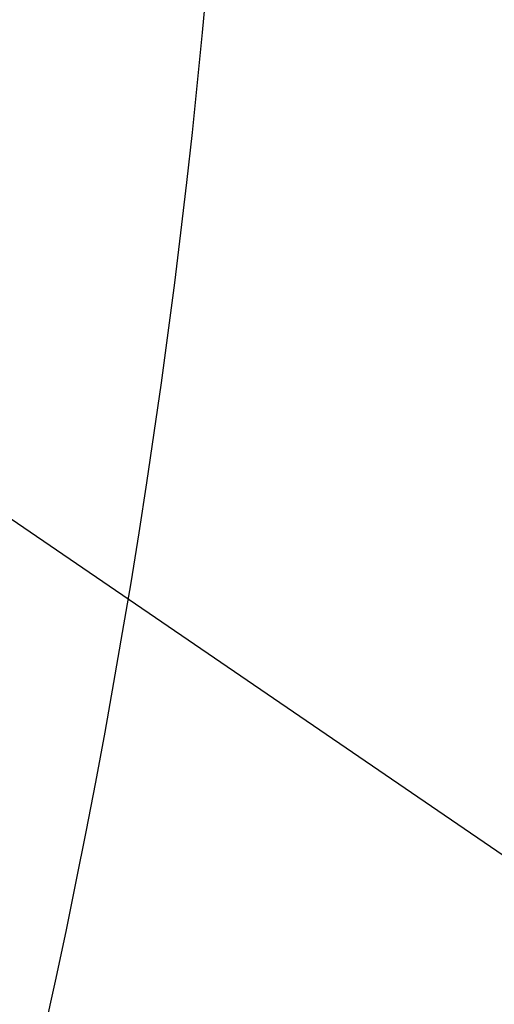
# Model space of a CAD drawing. Header units: centimetres. Extents: x -54 to 171, y -22 to 171.
# Tile 122 of 256: x -31.5051 to -31.4223, y 82.0178 to 82.1895. Entities that reach past the tile are written whole.
import ezdxf

# ---------------------------------------------------------------- set-up
doc = ezdxf.new("R2010")
doc.units = ezdxf.units.CM
doc.header["$MEASUREMENT"] = 0
for name, color, linetype in [('Frida DC -V3 v33_Sketch16', 7, 'Continuous'), ('Frida DC -V3 v33_Sketch19', 7, 'Continuous'), ('Frida DC -V3 v33_Sketch62', 7, 'Continuous')]:
    doc.layers.add(name, color=color, linetype=linetype)

msp = doc.modelspace()

# ---------------------------------------------------------------- linework, layer by layer
at = {"layer": 'Frida DC -V3 v33_Sketch16'}
for points, knots in [([(-31.50364, 83.45987, 2.9625), (-29.94387, 76.83424, 2.9625), (-28.38301, 70.20544, 2.9625), (-25.26211, 56.95402, 2.9625), (-23.70056, 50.32497, 2.9625), (-22.13948, 43.69917, 2.9625)], [-40.841609, -40.841609, -40.841609, -40.841609, -20.421668, -20.421668, 0, 0, 0, 0]), ([(-22.13948, 43.69917, 3.4625), (-23.69665, 50.32239, 3.4625), (-25.25421, 56.94902, 3.4625), (-28.36666, 70.19467, 3.4625), (-29.92312, 76.82039, 3.4625), (-31.47833, 83.44283, 3.4625)], [-40.819562, -40.819562, -40.819562, -40.819562, -20.407794, -20.407794, 0, 0, 0, 0])]:
    msp.add_open_spline(points, degree=3, knots=knots, dxfattribs=at)
at = {"layer": 'Frida DC -V3 v33_Sketch19'}
msp.add_arc((-32.9167, 82.32744), 1.45, 327.03236, 57.03236, dxfattribs=at)
at = {"layer": 'Frida DC -V3 v33_Sketch62'}
msp.add_line((-32.89861, 83.05282), (26.56418, 42.45508), dxfattribs=at)

doc.saveas('drawing.dxf')
